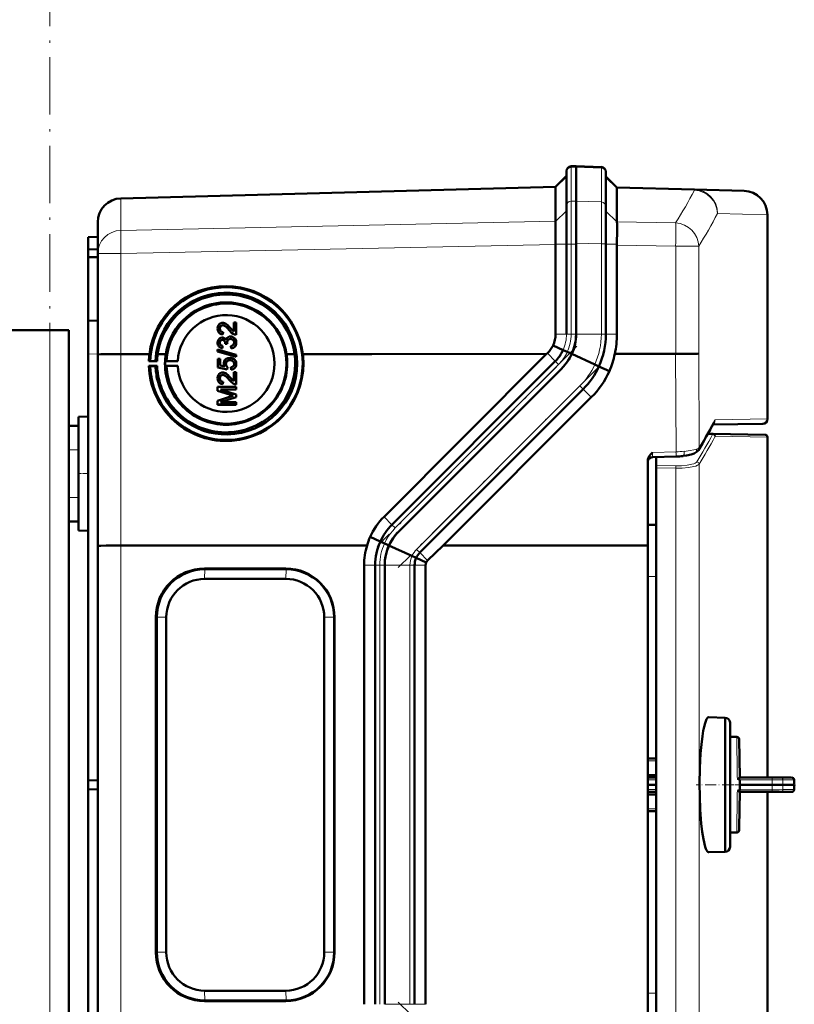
# Model space of a CAD drawing. Extents: x -1438 to 1837, y -1771 to 755.
# Tile 68 of 95: x 451 to 613, y 210 to 416. Entities that reach past the tile are written whole.
import ezdxf

# ---------------------------------------------------------------- set-up
doc = ezdxf.new("R2010")
doc.units = 0
doc.linetypes.add('DASHDOT', pattern=[18.5, 12, -3, 0.5, -3])

msp = doc.modelspace()

# ---------------------------------------------------------------- linework, layer by layer
at = {"color": 7, "linetype": 'DASHDOT', "lineweight": 18}
for p, q in [((457.79, -529.1), (457.79, 430.9)), ((567.98, 347.5), (526.19, 305.71)), ((572.39, 343.08), (530.6, 301.29)), ((572.39, 168.72), (530.6, 210.51))]:
    msp.add_line(p, q, dxfattribs=at)
at = {"color": 7, "lineweight": 50}
for p, q in [((567.79, 385.15), (566.76, 385.11)), ((567.79, 385.15), (567.79, 384.91)), ((573.07, 384.96), (567.79, 385.15)), ((567.79, 385.15), (567.79, 384.91)), ((567.79, 384.91), (567.79, 377.81)), ((567.79, 384.91), (567.79, 377.85)), ((563.49, 380.79), (565.79, 383.09)), ((565.79, 384.11), (565.79, 383.9)), ((565.79, 383.9), (565.79, 376.84)), ((574.04, 383.97), (574.04, 383.76)), ((574.04, 383.76), (574.04, 376.69)), ((576.33, 380.68), (574.04, 382.97)), ((472.66, 378.41), (563.49, 380.79)), ((563.49, 380.66), (563.49, 373.62)), ((576.33, 380.68), (592.53, 380.25)), ((576.33, 380.55), (576.33, 373.54)), ((576.33, 380.55), (576.33, 380.55)), ((592.53, 380.25), (602.92, 379.98)), ((565.79, 376.84), (565.79, 368.84)), ((567.79, 377.85), (567.79, 368.84)), ((567.79, 369.04), (567.79, 377.81)), ((574.04, 368.9), (574.04, 376.69)), ((607.79, 332.32), (607.79, 374.98)), ((467.79, 366.86), (467.79, 373.41)), ((563.49, 373.6), (563.48, 373.3)), ((563.49, 373.6), (563.49, 373.62)), ((465.79, 370.33), (467.79, 370.4)), ((465.79, 370.33), (465.79, 367.73)), ((563.47, 370.45), (563.49, 368.84)), ((563.49, 368.75), (563.49, 368.84)), ((563.49, 368.75), (563.49, 350.04)), ((565.79, 368.84), (565.79, 350.04)), ((567.79, 369.04), (567.79, 350.04)), ((567.79, 368.84), (567.79, 350.04)), ((574.04, 368.9), (574.04, 350.04)), ((576.33, 368.66), (576.33, 368.84)), ((576.33, 368.66), (576.33, 350.04)), ((465.79, 367.73), (467.79, 367.83)), ((465.79, 367.73), (465.79, 366.13)), ((467.79, 345.8), (467.79, 366.86)), ((465.79, 366.13), (465.79, 352.83)), ((465.79, 366.13), (467.79, 366.11)), ((465.79, 352.83), (467.79, 352.9)), ((465.79, 345.83), (465.79, 352.83)), ((493.93, 351.91), (493.94, 351.91)), ((494.31, 352.34), (494.32, 352.34)), ((496.22, 350.57), (496.22, 352.45)), ((496.22, 352.45), (496.71, 352.45)), ((496.71, 352.45), (496.71, 349.94)), ((496.71, 352.45), (496.72, 352.45)), ((496.72, 352.45), (496.72, 349.93)), ((457.79, 350.9), (440.79, 350.9)), ((461.79, 350.9), (457.79, 350.9)), ((461.79, 330.9), (461.79, 350.9)), ((493.3, 351.21), (493.31, 351.21)), ((493.6, 350.05), (493.61, 350.05)), ((494, 350.48), (493.95, 349.98)), ((494, 350.48), (493.95, 349.98)), ((493.95, 349.98), (493.95, 349.98)), ((494, 350.48), (494, 350.48)), ((495.5, 351.34), (495.51, 351.33)), ((495.51, 351.33), (496.22, 350.57)), ((496.37, 349.99), (496.38, 349.98)), ((496.71, 349.94), (496.72, 349.93)), ((493.3, 348.26), (493.31, 348.26)), ((493.85, 348.85), (493.86, 348.85)), ((494.09, 349.3), (494.1, 349.3)), ((494.44, 348.06), (494.44, 348.13)), ((494.88, 348), (494.44, 348.06)), ((494.44, 348.06), (494.45, 348.05)), ((494.89, 348), (494.45, 348.05)), ((494.83, 348.32), (494.84, 348.32)), ((494.88, 348), (494.89, 348)), ((495.55, 349.05), (495.56, 349.04)), ((495.94, 349.48), (495.95, 349.48)), ((496.76, 348.27), (496.77, 348.27)), ((565.08, 346.73), (562.98, 347.68)), ((465.79, 345.83), (465.79, 256.83)), ((467.79, 305.81), (467.79, 345.8)), ((472.66, 345.87), (475.57, 345.87)), ((475.57, 345.88), (475.57, 345.87)), ((478.61, 345.88), (475.57, 345.88)), ((476.23, 345.87), (478.61, 345.87)), ((476.23, 345.87), (478.61, 345.87)), ((480.32, 345.87), (482.02, 345.87)), ((480.32, 345.87), (482.02, 345.87)), ((480.33, 345.88), (482.02, 345.88)), ((492.86, 346.84), (496.71, 345.75)), ((492.86, 346.43), (492.86, 346.84)), ((496.71, 345.34), (492.86, 346.43)), ((492.86, 346.43), (492.87, 346.43)), ((496.72, 345.34), (492.87, 346.43)), ((493.62, 347.18), (493.63, 347.17)), ((493.9, 347.61), (493.85, 347.12)), ((493.9, 347.61), (493.85, 347.12)), ((493.85, 347.12), (493.85, 347.12)), ((493.9, 347.61), (493.9, 347.61)), ((495.67, 347.07), (495.62, 347.56)), ((495.67, 347.07), (495.68, 347.07)), ((496.71, 345.75), (496.71, 345.34)), ((496.71, 345.75), (496.72, 345.75)), ((496.72, 345.75), (496.72, 345.34)), ((507.26, 345.88), (508.95, 345.88)), ((508.95, 345.88), (507.26, 345.88)), ((507.26, 345.87), (508.95, 345.87)), ((508.95, 345.88), (508.95, 345.88)), ((510.67, 345.88), (516.84, 345.88)), ((510.67, 345.88), (525.08, 345.88)), ((510.67, 345.87), (516.84, 345.87)), ((516.84, 345.87), (516.84, 345.88)), ((525.08, 345.88), (561.64, 345.9)), ((527.65, 311.9), (561.64, 345.9)), ((561.64, 345.9), (561.79, 346.04)), ((565.96, 346.33), (565.08, 346.73)), ((566.9, 345.9), (565.96, 346.33)), ((571.69, 343.71), (566.88, 345.9)), ((575.86, 345.9), (588.6, 345.91)), ((478.76, 344.44), (478.49, 344.42)), ((478.49, 344.42), (480.2, 344.42)), ((479.88, 344.43), (478.76, 344.44)), ((480.2, 344.42), (479.88, 344.43)), ((482.18, 344.43), (481.93, 344.41)), ((481.93, 344.41), (484.54, 344.41)), ((484.54, 344.41), (482.18, 344.43)), ((492.91, 344.9), (493.4, 344.9)), ((492.91, 343.07), (492.91, 344.9)), ((493.4, 344.9), (493.4, 343.47)), ((493.4, 344.9), (493.41, 344.89)), ((493.41, 344.89), (493.41, 343.47)), ((494.59, 343.83), (494.6, 343.83)), ((495.42, 344.6), (495.43, 344.6)), ((495.89, 345.02), (495.89, 345.02)), ((496.29, 344.8), (496.3, 344.8)), ((496.71, 345.34), (496.72, 345.34)), ((496.76, 343.82), (496.77, 343.82)), ((563.45, 344.38), (529.31, 310.24)), ((572.57, 343.31), (571.69, 343.71)), ((478.49, 343.4), (478.76, 343.34)), ((480.21, 343.4), (478.49, 343.4)), ((478.76, 343.34), (479.88, 343.36)), ((479.88, 343.36), (480.21, 343.4)), ((481.93, 343.41), (482.17, 343.35)), ((484.54, 343.41), (481.93, 343.41)), ((482.17, 343.35), (484.54, 343.41)), ((494.88, 342.68), (492.91, 343.07)), ((492.91, 343.07), (492.92, 343.07)), ((494.89, 342.67), (492.92, 343.07)), ((493.4, 343.47), (494.4, 343.28)), ((493.93, 341.54), (493.94, 341.54)), ((494.31, 341.97), (494.32, 341.97)), ((494.93, 343.17), (494.88, 342.68)), ((494.88, 342.68), (494.89, 342.67)), ((494.94, 343.17), (494.89, 342.67)), ((494.93, 343.17), (494.94, 343.17)), ((495.67, 342.63), (495.62, 343.12)), ((495.67, 342.63), (495.68, 342.62)), ((496.22, 340.2), (496.22, 342.08)), ((496.22, 342.08), (496.71, 342.08)), ((496.71, 342.08), (496.71, 339.56)), ((496.71, 342.08), (496.72, 342.08)), ((496.72, 342.08), (496.72, 339.56)), ((564.86, 342.97), (530.72, 308.83)), ((564.86, 342.97), (530.72, 308.83)), ((574.75, 342.32), (572.57, 343.31)), ((493.3, 340.84), (493.31, 340.83)), ((493.6, 339.68), (493.61, 339.68)), ((494, 340.11), (493.95, 339.61)), ((494, 340.1), (493.95, 339.61)), ((493.95, 339.61), (493.95, 339.61)), ((494, 340.11), (494, 340.1)), ((495.5, 340.96), (495.51, 340.96)), ((495.51, 340.96), (496.22, 340.2)), ((496.37, 339.62), (496.38, 339.61)), ((496.71, 339.56), (496.72, 339.56)), ((492.86, 339.02), (496.71, 339.02)), ((492.86, 338.21), (492.86, 339.02)), ((495.52, 337.36), (492.86, 338.21)), ((492.86, 338.21), (492.87, 338.21)), ((495.52, 337.35), (492.87, 338.21)), ((493.45, 338.48), (496.71, 337.45)), ((496.71, 338.48), (493.45, 338.48)), ((496.72, 338.48), (493.46, 338.47)), ((495.52, 337.36), (495.52, 337.35)), ((496.71, 339.02), (496.71, 338.48)), ((496.71, 339.02), (496.72, 339.02)), ((496.71, 338.48), (496.72, 338.48)), ((496.71, 337.45), (496.71, 336.88)), ((496.71, 337.45), (496.72, 337.45)), ((496.72, 339.02), (496.72, 338.48)), ((496.72, 337.45), (496.72, 336.88)), ((569.28, 338.55), (535.14, 304.41)), ((492.86, 336.13), (495.56, 336.99)), ((492.86, 335.32), (492.86, 336.13)), ((496.71, 335.32), (492.86, 335.32)), ((492.86, 335.32), (492.87, 335.31)), ((496.72, 335.31), (492.87, 335.31)), ((496.71, 336.88), (493.45, 335.86)), ((493.45, 335.86), (496.71, 335.86)), ((496.72, 336.88), (493.46, 335.86)), ((496.71, 336.88), (496.72, 336.88)), ((496.71, 335.86), (496.71, 335.32)), ((496.71, 335.86), (496.72, 335.86)), ((496.71, 335.32), (496.72, 335.31)), ((496.72, 335.86), (496.72, 335.31)), ((570.96, 336.86), (540, 305.9)), ((463.79, 332.79), (465.79, 332.85)), ((463.79, 332.79), (465.79, 332.85)), ((463.79, 309), (463.79, 332.79)), ((606.8, 331.32), (596.38, 331.14)), ((461.79, 330.9), (463.79, 330.9)), ((461.79, 325.9), (461.79, 330.9)), ((463.79, 325.9), (463.79, 330.9)), ((595.34, 329.24), (596.44, 329.22)), ((596.44, 329.22), (607.3, 329.03)), ((607.79, 328.53), (607.79, 257.41)), ((461.79, 325.9), (461.79, 315.9)), ((463.79, 325.9), (463.79, 315.9)), ((582.79, 305.92), (582.79, 323.63)), ((583.76, 324.38), (588.68, 324.49)), ((584.5, 324.39), (584.5, 322.6)), ((584.5, 322.11), (584.5, 322.6)), ((584.5, 322.11), (584.5, 189.7)), ((461.79, 310.9), (461.79, 315.9)), ((463.79, 310.9), (463.79, 315.9)), ((461.79, 200.9), (461.79, 310.9)), ((461.79, 310.9), (463.79, 310.9)), ((463.79, 309), (465.79, 308.95)), ((582.79, 310.22), (584.5, 310.23)), ((526.87, 306.73), (524.73, 307.7)), ((527.76, 306.33), (526.88, 306.73)), ((467.79, 205.98), (467.79, 305.81)), ((524.1, 305.9), (472.66, 305.88)), ((528.7, 305.9), (527.76, 306.33)), ((533.48, 303.71), (528.67, 305.9)), ((540, 305.9), (536.76, 302.78)), ((582.79, 305.92), (540, 305.9)), ((582.79, 205.88), (582.79, 305.92)), ((534.37, 303.31), (533.48, 303.71)), ((536.46, 302.36), (534.37, 303.31)), ((490.13, 301.08), (507.12, 301.08)), ((507.19, 300.93), (490.19, 300.93)), ((523.49, 210.04), (523.49, 301.76)), ((525.79, 301.76), (525.79, 210.04)), ((527.79, 210.04), (527.79, 301.76)), ((527.79, 301.76), (527.79, 210.04)), ((534.04, 210.04), (534.04, 301.76)), ((536.33, 301.76), (536.33, 210.04)), ((490.14, 298.91), (507.14, 298.91)), ((479.95, 220.9), (479.95, 290.9)), ((480.17, 220.9), (480.17, 290.9)), ((482.13, 290.9), (482.13, 220.9)), ((515.14, 290.9), (515.14, 220.9)), ((517.22, 220.9), (517.22, 290.9)), ((517.31, 290.9), (517.31, 220.9)), ((595.51, 270), (598.97, 269.91)), ((598.97, 265.94), (598.97, 269.91)), ((599.97, 268.91), (599.97, 242.91)), ((599.97, 265.91), (599.97, 268.91)), ((598.97, 241.91), (598.97, 265.94)), ((601.36, 265.91), (599.97, 265.91)), ((601.99, 257.41), (601.86, 265.42)), ((584.5, 261.41), (582.79, 261.41)), ((584.5, 257.91), (582.79, 257.91)), ((582.79, 257.41), (584.5, 257.41)), ((601.79, 257.27), (601.91, 257.36)), ((608.75, 257.41), (601.99, 257.41)), ((608.75, 257.41), (610.54, 257.41)), ((612.85, 257.41), (610.54, 257.41)), ((465.79, 256.83), (467.79, 256.9)), ((465.79, 254.97), (465.79, 256.83)), ((584.5, 255.91), (582.79, 255.91)), ((602.01, 256.96), (601.99, 255.91)), ((608.79, 255.91), (601.99, 255.91)), ((602.01, 254.86), (601.99, 255.91)), ((611.03, 255.91), (608.79, 255.91)), ((611.03, 255.91), (613.38, 255.91)), ((613.41, 255.91), (613.38, 255.91)), ((465.79, 165.96), (465.79, 254.97)), ((465.79, 254.97), (467.79, 254.9)), ((582.79, 254.41), (584.5, 254.41)), ((584.5, 253.9), (582.79, 253.9)), ((601.99, 254.41), (601.87, 246.99)), ((608.75, 254.41), (601.99, 254.41)), ((607.79, 254.41), (607.79, 183.28)), ((608.75, 254.41), (610.54, 254.41)), ((612.85, 254.41), (610.54, 254.41)), ((612.85, 254.41), (612.88, 254.41)), ((584.5, 250.41), (582.79, 250.41)), ((601.87, 246.99), (601.86, 246.4)), ((599.97, 245.91), (601.36, 245.91)), ((599.97, 242.91), (599.97, 245.91)), ((595.48, 241.82), (595.51, 241.82)), ((598.97, 241.91), (595.51, 241.82)), ((507.14, 212.89), (490.14, 212.89)), ((507.12, 210.71), (490.13, 210.71)), ((490.19, 210.87), (507.19, 210.87))]:
    msp.add_line(p, q, dxfattribs=at)
at = {"color": 7, "lineweight": 18}
for p, q in [((566.76, 385.11), (566.76, 384.88)), ((566.76, 384.88), (567.79, 384.91)), ((566.76, 384.88), (566.76, 377.82)), ((573.07, 384.73), (567.79, 384.91)), ((573.07, 384.96), (573.07, 384.73)), ((573.07, 384.73), (573.07, 377.66)), ((563.49, 380.66), (565.79, 382.9)), ((576.33, 380.55), (574.04, 382.78)), ((563.49, 380.66), (472.66, 378.28)), ((592.53, 380.12), (576.33, 380.55)), ((472.66, 378.41), (472.66, 378.28)), ((472.66, 371.73), (472.66, 378.28)), ((567.79, 377.85), (566.76, 377.82)), ((566.76, 377.82), (566.76, 368.84)), ((567.79, 377.81), (573.07, 377.66)), ((563.49, 373.6), (565.79, 375.84)), ((576.33, 373.49), (574.04, 375.73)), ((607.79, 374.98), (597.36, 375.25)), ((472.66, 371.73), (563.49, 373.62)), ((576.33, 373.54), (588.61, 373.28)), ((563.49, 368.75), (472.66, 366.86)), ((563.49, 368.84), (565.79, 368.84)), ((565.79, 368.84), (566.76, 368.84)), ((566.76, 368.84), (566.76, 350.04)), ((566.76, 368.84), (567.79, 368.84)), ((573.07, 368.9), (567.79, 369.04)), ((573.07, 368.9), (573.07, 350.04)), ((573.07, 368.9), (574.04, 368.9)), ((576.33, 368.84), (574.04, 368.84)), ((588.61, 368.41), (576.33, 368.66)), ((588.61, 345.91), (588.61, 368.41)), ((593.43, 368.41), (588.61, 368.41)), ((593.43, 368.41), (593.43, 345.97)), ((472.66, 366.86), (467.79, 366.86)), ((472.66, 345.87), (472.66, 366.86)), ((457.79, -267.8), (457.79, 350.9)), ((565.79, 350.04), (563.49, 350.04)), ((565.79, 350.04), (566.76, 350.04)), ((566.76, 350.04), (567.79, 350.04)), ((573.07, 350.04), (567.79, 350.04)), ((573.07, 350.04), (574.04, 350.04)), ((576.33, 350.04), (574.04, 350.04)), ((467.79, 345.9), (465.79, 345.83)), ((472.66, 305.88), (472.66, 345.87)), ((563.45, 344.38), (561.79, 346.04)), ((565.08, 346.73), (565.08, 346.73)), ((588.68, 325.47), (588.6, 345.91)), ((593.43, 345.97), (593.5, 326.35)), ((564.13, 343.7), (529.99, 309.56)), ((563.45, 344.38), (564.13, 343.7)), ((572.57, 343.31), (572.57, 343.31)), ((568.6, 339.23), (534.45, 305.09)), ((568.6, 339.23), (569.28, 338.55)), ((570.96, 336.86), (569.28, 338.55)), ((596.85, 332.13), (607.79, 332.32)), ((596.32, 329.1), (595.27, 329.11)), ((607.79, 328.53), (596.93, 328.72)), ((461.79, 325.9), (463.79, 325.9)), ((583.76, 325.35), (588.68, 325.47)), ((584.5, 322.6), (588.63, 322.54)), ((588.63, 322.05), (584.5, 322.11)), ((588.63, 189.76), (588.63, 322.05)), ((593.5, 322.87), (593.5, 188.94)), ((461.79, 315.9), (463.79, 315.9)), ((529.31, 310.24), (527.65, 311.9)), ((529.31, 310.24), (529.99, 309.56)), ((526.88, 306.73), (526.87, 306.73)), ((472.66, 205.92), (472.66, 305.88)), ((534.45, 305.09), (535.14, 304.41)), ((534.37, 303.31), (534.37, 303.31)), ((536.76, 302.78), (535.14, 304.41)), ((490.19, 300.93), (490.13, 301.08)), ((490.14, 298.91), (490.19, 300.93)), ((507.19, 300.93), (507.12, 301.08)), ((507.19, 300.93), (507.14, 298.91)), ((525.79, 301.76), (523.49, 301.76)), ((525.79, 301.76), (526.76, 301.76)), ((526.76, 301.76), (526.76, 210.04)), ((527.79, 301.76), (526.76, 301.76)), ((533.07, 301.76), (527.79, 301.76)), ((533.07, 210.04), (533.07, 301.76)), ((533.07, 301.76), (534.04, 301.76)), ((536.33, 301.76), (534.04, 301.76)), ((584.5, 299.43), (582.79, 299.42)), ((480.17, 290.9), (479.95, 290.9)), ((480.17, 290.9), (482.13, 290.9)), ((517.22, 290.9), (515.14, 290.9)), ((517.31, 290.9), (517.22, 290.9)), ((601.4, 263.41), (601.36, 265.91)), ((601.44, 260.59), (601.4, 263.41)), ((582.79, 260.92), (584.5, 260.92)), ((601.45, 259.77), (601.44, 260.59)), ((601.48, 258.06), (601.45, 259.77)), ((601.49, 257.61), (601.48, 258.06)), ((601.5, 257.17), (601.49, 257.61)), ((582.79, 256.92), (584.5, 256.92)), ((608.79, 256.97), (602.01, 256.96)), ((611.03, 256.92), (613.34, 256.92)), ((582.79, 254.9), (584.5, 254.9)), ((601.48, 253.76), (601.44, 251.22)), ((601.49, 254.2), (601.48, 253.76)), ((601.5, 254.65), (601.49, 254.2)), ((608.79, 254.85), (602.01, 254.86)), ((611.03, 254.9), (613.34, 254.9)), ((601.44, 251.22), (601.4, 248.4)), ((582.79, 250.9), (584.5, 250.9)), ((601.4, 248.4), (601.36, 245.91)), ((480.17, 220.9), (479.95, 220.9)), ((482.13, 220.9), (480.17, 220.9)), ((517.22, 220.9), (515.14, 220.9)), ((517.22, 220.9), (517.31, 220.9)), ((490.19, 210.87), (490.14, 212.89)), ((507.14, 212.89), (507.19, 210.87)), ((582.79, 212.4), (584.5, 212.38)), ((490.19, 210.87), (490.13, 210.71)), ((507.19, 210.87), (507.12, 210.71)), ((533.07, 210.04), (527.79, 210.04)), ((533.07, 210.04), (534.04, 210.04)), ((536.33, 210.04), (534.04, 210.04))]:
    msp.add_line(p, q, dxfattribs=at)
at = {"color": 7, "linetype": 'DASHDOT', "lineweight": 18, "ltscale": 0.060001}
for p, q in [((461.59, 325.9), (463.99, 325.9)), ((463.59, 320.9), (465.99, 320.9)), ((461.59, 315.9), (463.99, 315.9))]:
    msp.add_line(p, q, dxfattribs=at)
at = {"color": 7, "linetype": 'DASHDOT', "lineweight": 18, "ltscale": 0.192111}
msp.add_line((600.61, 255.91), (592.92, 255.91), dxfattribs=at)
at = {"color": 7, "linetype": 'DASHDOT', "lineweight": 18, "ltscale": 0.061557}
msp.add_line((599.76, 255.91), (602.22, 255.91), dxfattribs=at)
at = {"color": 7, "linetype": 'DASHDOT', "lineweight": 18, "ltscale": 0.20449}
for p, q in [((609.47, 256.04), (601.29, 255.9)), ((609.47, 255.78), (601.29, 255.92))]:
    msp.add_line(p, q, dxfattribs=at)
at = {"color": 7, "lineweight": 18}
for points in [[(573.07, 377.66), (573.08, 374.54), (573.07, 368.9)], [(583.76, 325.35), (583.75, 324.48), (583.76, 324.39), (583.76, 324.38), (583.76, 324.38), (583.76, 324.38)], [(590.4, 325.56), (591.62, 325.71), (592.39, 325.86), (592.96, 326.03)], [(592.96, 326.03), (593.3, 326.19), (593.5, 326.35)], [(588.63, 322.54), (589.86, 322.56), (591.02, 322.67), (591.99, 322.85), (592.37, 322.96), (592.66, 323.09), (592.88, 323.22), (593.01, 323.36)], [(593.5, 322.87), (593.38, 322.75), (593.2, 322.64), (592.85, 322.5), (592.38, 322.37), (591.27, 322.18), (589.97, 322.08), (588.63, 322.05)], [(529.99, 309.56), (529.46, 308.99), (528.97, 308.38), (528.52, 307.74), (528.12, 307.05), (527.76, 306.33)], [(608.79, 256.97), (608.77, 257.33), (608.76, 257.39), (608.75, 257.4), (608.75, 257.41), (608.75, 257.41), (608.75, 257.41)], [(608.79, 256.97), (610.28, 256.95), (610.86, 256.93), (611.03, 256.92)], [(608.79, 254.85), (608.77, 254.48), (608.76, 254.42), (608.75, 254.41), (608.75, 254.41), (608.75, 254.41), (608.75, 254.41)], [(610.26, 254.86), (611, 254.89), (611.03, 254.9)]]:
    msp.add_lwpolyline(points, dxfattribs=at)
at = {"color": 7, "lineweight": 50}
for points in [[(576.33, 368.84), (576.39, 371.83), (576.37, 373.04), (576.33, 373.49)], [(509.49, 343.9), (509.42, 345.31), (509.22, 346.7), (508.93, 347.91), (508.54, 349.1), (508.18, 349.98), (507.62, 351.1), (506.88, 352.29), (506.15, 353.27), (505.6, 353.89), (504.66, 354.83), (503.67, 355.66), (502.49, 356.48), (501.55, 357.02), (500.39, 357.56), (499.06, 358.04), (497.71, 358.39), (496.79, 358.56), (495.46, 358.69), (494.13, 358.7), (493.04, 358.62), (491.73, 358.41), (490.8, 358.19), (489.89, 357.91), (489.29, 357.69), (488.64, 357.42), (487.5, 356.85), (487.01, 356.57), (485.81, 355.75), (484.68, 354.82), (483.78, 353.93), (482.96, 352.95), (482.42, 352.2), (481.69, 351.01), (481.08, 349.76), (480.63, 348.58), (480.29, 347.38), (480.04, 346.14), (479.94, 345.28), (479.88, 344.43)], [(492.86, 351.22), (492.9, 351.57), (493.03, 351.91), (493.2, 352.12), (493.41, 352.28), (493.75, 352.39), (493.92, 352.4)], [(493.93, 351.91), (493.72, 351.88), (493.54, 351.77), (493.4, 351.61), (493.33, 351.41), (493.3, 351.21)], [(493.94, 351.91), (493.73, 351.87), (493.58, 351.8), (493.45, 351.66), (493.36, 351.51), (493.31, 351.21)], [(495.27, 350.88), (494.97, 351.22), (494.66, 351.54), (494.42, 351.74), (494.15, 351.87)], [(494.31, 352.34), (494.6, 352.21), (494.97, 351.92), (495.3, 351.57), (495.5, 351.34)], [(494.32, 352.34), (494.56, 352.23), (494.82, 352.05), (495.23, 351.65), (495.51, 351.33)], [(493.6, 350.05), (493.33, 350.18), (493.11, 350.38), (492.96, 350.64), (492.9, 350.85), (492.86, 351.22)], [(493.3, 351.21), (493.37, 350.86), (493.46, 350.71), (493.59, 350.59), (493.74, 350.52)], [(493.31, 351.21), (493.34, 350.98), (493.4, 350.81), (493.57, 350.61), (493.75, 350.51)], [(496.37, 349.99), (496.11, 350.1), (495.75, 350.35), (495.27, 350.88)], [(495.5, 351.34), (495.91, 350.85), (496.22, 350.57)], [(492.86, 348.25), (492.9, 348.57), (493.03, 348.87), (493.24, 349.12), (493.52, 349.29), (493.84, 349.34)], [(493.62, 347.18), (493.37, 347.29), (493.15, 347.47), (493.02, 347.64), (492.93, 347.83), (492.87, 348.11), (492.86, 348.25)], [(493.85, 348.85), (493.68, 348.82), (493.52, 348.74), (493.35, 348.52), (493.3, 348.26)], [(493.3, 348.26), (493.34, 348.02), (493.42, 347.88), (493.53, 347.76), (493.74, 347.65)], [(493.86, 348.85), (493.69, 348.82), (493.47, 348.69), (493.34, 348.47), (493.31, 348.26)], [(493.31, 348.26), (493.34, 348.07), (493.41, 347.9), (493.53, 347.76), (493.75, 347.65)], [(494.44, 348.13), (494.41, 348.38), (494.35, 348.54), (494.26, 348.68), (494.05, 348.82)], [(494.09, 349.3), (494.26, 349.23), (494.4, 349.12), (494.6, 348.82)], [(494.1, 349.3), (494.39, 349.13), (494.51, 348.99), (494.6, 348.83)], [(494.6, 348.82), (494.69, 349.06), (494.84, 349.27), (495.05, 349.43), (495.3, 349.52), (495.55, 349.54)], [(495.55, 349.05), (495.32, 349.02), (495.12, 348.91), (495.03, 348.84), (494.9, 348.65), (494.84, 348.43), (494.83, 348.32)], [(495.56, 349.04), (495.33, 349.01), (495.16, 348.93), (494.96, 348.74), (494.85, 348.46), (494.84, 348.32)], [(495.62, 347.56), (495.84, 347.62), (496.04, 347.72), (496.25, 347.97), (496.32, 348.29)], [(496.76, 348.27), (496.72, 347.92), (496.57, 347.59), (496.33, 347.32), (496.18, 347.22), (495.84, 347.1), (495.67, 347.07)], [(496.77, 348.27), (496.73, 347.92), (496.64, 347.69), (496.5, 347.48), (496.23, 347.24), (495.88, 347.1), (495.68, 347.07)], [(496.32, 348.29), (496.3, 348.47), (496.24, 348.65), (496.13, 348.8), (495.91, 348.97), (495.82, 349)], [(495.94, 349.48), (496.15, 349.38), (496.34, 349.24), (496.55, 349.01), (496.66, 348.8), (496.73, 348.58), (496.76, 348.27)], [(495.95, 349.48), (496.18, 349.37), (496.38, 349.21), (496.55, 349.02), (496.72, 348.66), (496.77, 348.27)], [(467.79, 345.8), (467.79, 345.8), (467.79, 345.8), (467.8, 345.8), (467.86, 345.81), (468.42, 345.83), (469.59, 345.85), (472.66, 345.87)], [(590.32, 345.91), (593.07, 345.95), (593.43, 345.97)], [(494.14, 343.96), (494.2, 344.34), (494.39, 344.66), (494.68, 344.91), (495.02, 345.05), (495.39, 345.1)], [(494.4, 343.28), (494.24, 343.53), (494.15, 343.82), (494.14, 343.96)], [(495.42, 344.6), (495.16, 344.58), (495.04, 344.54), (494.81, 344.41), (494.73, 344.31), (494.62, 344.08), (494.59, 343.83)], [(494.59, 343.83), (494.64, 343.52), (494.76, 343.32), (494.93, 343.17)], [(495.43, 344.6), (495.17, 344.57), (494.91, 344.47), (494.7, 344.27), (494.63, 344.08), (494.6, 343.83)], [(494.6, 343.83), (494.61, 343.67), (494.72, 343.38), (494.94, 343.17)], [(495.62, 343.12), (495.84, 343.17), (496.04, 343.26), (496.12, 343.33), (496.29, 343.61), (496.32, 343.83)], [(496.76, 343.82), (496.75, 343.64), (496.66, 343.3), (496.58, 343.14), (496.33, 342.87), (496.02, 342.7), (495.67, 342.63)], [(496.77, 343.82), (496.73, 343.47), (496.57, 343.12), (496.31, 342.84), (496.08, 342.72), (495.68, 342.62)], [(496.32, 343.83), (496.27, 344.11), (496.18, 344.28), (496.05, 344.41), (495.8, 344.55)], [(496.29, 344.8), (496.53, 344.56), (496.65, 344.37), (496.72, 344.16), (496.76, 343.82)], [(496.3, 344.8), (496.46, 344.65), (496.6, 344.47), (496.7, 344.26), (496.75, 344.04), (496.77, 343.82)], [(492.86, 340.85), (492.9, 341.2), (493.03, 341.54), (493.2, 341.75), (493.41, 341.91), (493.75, 342.02), (493.92, 342.03)], [(493.93, 341.54), (493.72, 341.5), (493.54, 341.4), (493.4, 341.24), (493.33, 341.04), (493.3, 340.84)], [(493.94, 341.54), (493.73, 341.5), (493.58, 341.42), (493.45, 341.29), (493.36, 341.14), (493.31, 340.83)], [(495.27, 340.5), (494.97, 340.85), (494.66, 341.17), (494.42, 341.36), (494.15, 341.5)], [(494.31, 341.97), (494.6, 341.83), (494.97, 341.54), (495.3, 341.2), (495.5, 340.96)], [(494.32, 341.97), (494.56, 341.86), (494.82, 341.68), (495.23, 341.28), (495.51, 340.96)], [(493.6, 339.68), (493.33, 339.81), (493.11, 340.01), (492.96, 340.27), (492.9, 340.48), (492.86, 340.85)], [(493.3, 340.84), (493.37, 340.49), (493.46, 340.34), (493.59, 340.22), (493.74, 340.14)], [(493.31, 340.83), (493.34, 340.61), (493.4, 340.44), (493.57, 340.24), (493.75, 340.14)], [(496.37, 339.62), (496.11, 339.73), (495.75, 339.98), (495.27, 340.5)], [(495.5, 340.96), (495.91, 340.48), (496.22, 340.2)], [(582.79, 323.63), (582.82, 323.94), (582.91, 324.24), (583.06, 324.52), (583.41, 324.98), (583.76, 325.35)], [(592.49, 325.13), (591.82, 324.89), (590.85, 324.68), (590.14, 324.59)], [(593.36, 325.84), (593.09, 325.5), (592.68, 325.22), (592.49, 325.13)], [(530.72, 308.83), (530.24, 308.31), (529.8, 307.76), (529.39, 307.18), (529.03, 306.55), (528.7, 305.9)], [(467.79, 305.81), (467.79, 305.82), (467.79, 305.82), (467.8, 305.82), (467.86, 305.82), (468.42, 305.85), (469.59, 305.86), (472.66, 305.88)], [(595.51, 270), (595.35, 269.95), (595.25, 269.86), (595.06, 269.58), (594.97, 269.39), (594.74, 268.77), (594.55, 268.03), (594.38, 267.19), (594.19, 266.03)], [(594.19, 266.03), (593.99, 264.31), (593.82, 262.45), (593.66, 259.36), (593.6, 256.11)], [(601.5, 257.17), (601.77, 257.1), (601.89, 257.06), (601.98, 257.01), (602.01, 256.98), (602.01, 256.96)], [(593.6, 256.11), (593.63, 253.42), (593.74, 250.77), (593.96, 247.8), (594.15, 246.07)], [(601.5, 254.65), (601.77, 254.71), (601.89, 254.75), (601.98, 254.8), (602.01, 254.84), (602.01, 254.86)], [(601.5, 254.65), (601.61, 254.64), (601.74, 254.58), (601.91, 254.45)], [(594.15, 246.07), (594.4, 244.52), (594.77, 242.97)], [(594.77, 242.97), (594.93, 242.5), (595.05, 242.25), (595.18, 242.04), (595.31, 241.9), (595.47, 241.82), (595.48, 241.82)]]:
    msp.add_lwpolyline(points, dxfattribs=at)
for centre, radius, start, end in [((566.79, 384.11), 1, 92, 180), ((573.04, 383.97), 1, 0, 88), ((602.79, 374.98), 5, 0, 88.5), ((472.79, 373.41), 5, 91.5, 180), ((494.64, 343.93), 16.15, 6.9564, 173.0436), ((494.64, 343.88), 14.45, 7.965, 172.0349), ((494.7, 343.9), 15.94, 359.9991, 133.5258), ((494.64, 343.92), 12.77, 8.8275, 171.1724), ((494.71, 343.89), 12.55, 77.6984, 177.5213), ((494.71, 343.89), 12.54, 0.013, 77.6766), ((494.71, 343.88), 15.96, 133.5177, 178.0139), ((493.92, 351.18), 1.22, 71.416, 89.9785), ((493.92, 351.2), 0.712, 71.1045, 89.7698), ((493.93, 351.2), 0.709, 71.4625, 89.7956), ((494.07, 351.51), 1.53, 252.0665, 265.2731), ((494.08, 351.51), 1.53, 252.0738, 265.2685), ((493.99, 351.28), 0.804, 252.5173, 270.6985), ((496.68, 350.91), 0.972, 251.216, 271.7364), ((496.69, 350.91), 0.973, 251.2257, 271.7309), ((557.8, 350.04), 5.69, 335.4939, 0.0252), ((557.9, 350.04), 9.88, 335.2248, 0.0026), ((557.67, 350.04), 10.12, 335.8313, 359.9948), ((557.84, 350.04), 16.19, 335.437, 0.0015), ((557.79, 350.04), 18.54, 347.0991, 0.0004), ((494.05, 348.6), 0.998, 252.3354, 261.3286), ((493.84, 348.53), 0.815, 72.179, 90.3814), ((493.86, 348.22), 0.625, 72.329, 90.8793), ((493.87, 348.21), 0.634, 73.0345, 90.7871), ((496.07, 348.37), 1.24, 182.0274, 197.0138), ((496.08, 348.36), 1.24, 181.999, 197.0346), ((495.57, 348.35), 1.19, 71.6978, 90.7047), ((495.56, 348.19), 0.86, 71.8999, 90.5102), ((495.56, 348.18), 0.859, 72.0728, 90.5088), ((557.78, 350.2), 5.78, 313.9422, 334.1191), ((494.65, 343.87), 16.17, 172.9148, 178.0694), ((494.65, 343.97), 14.45, 172.4425, 178.2107), ((494.65, 343.88), 12.79, 171.0625, 179.8847), ((494.16, 348.84), 1.75, 252.2239, 259.8155), ((494.17, 348.88), 1.79, 252.3357, 259.7452), ((494.63, 343.9), 12.79, 0.0635, 8.8594), ((494.63, 343.99), 14.45, 359.7065, 7.4796), ((494.63, 343.89), 16.17, 0.0626, 7.0057), ((557.72, 350.1), 8.09, 315.0122, 335.3255), ((557.91, 349.92), 9.82, 314.9833, 335.8458), ((557.66, 350.17), 10.18, 315.022, 335.211), ((557.82, 349.53), 18.4, 336.9429, 348.6327), ((587.87, 697.75), 351.85, 270.1202, 270.3992), ((494.63, 343.88), 12.77, 179.8723, 270.0038), ((494.63, 343.9), 12.79, 270.0139, 0.0575), ((494.67, 343.9), 14.81, 270.9979, 359.999), ((494.69, 343.89), 15.95, 270.964, 0.0057), ((494.7, 343.89), 12.55, 271.1756, 0.0047), ((495.41, 343.55), 1.55, 71.9099, 90.5756), ((495.44, 343.4), 1.21, 72.5659, 90.8378), ((495.44, 343.39), 1.21, 72.864, 90.8167), ((494.62, 343.9), 16.17, 274.3928, 0.0565), ((494.62, 343.99), 14.45, 274.9142, 359.688), ((495.47, 343.73), 1.35, 51.999, 71.6506), ((495.46, 343.74), 1.35, 51.9924, 71.6896), ((494.63, 343.87), 16.14, 181.6629, 274.3889), ((494.67, 343.89), 14.8, 182.0365, 193.1576), ((494.63, 343.96), 14.43, 182.2328, 274.9104), ((494.71, 343.88), 12.55, 182.4194, 193.5066), ((493.92, 340.81), 1.22, 71.416, 89.9785), ((493.92, 340.83), 0.712, 71.1045, 89.7698), ((493.93, 340.83), 0.709, 71.4625, 89.7956), ((557.85, 349.98), 16.16, 314.9955, 335.6224), ((557.77, 350.05), 18.66, 315.0077, 335.5133), ((494.7, 343.88), 15.94, 193.0735, 270.9484), ((494.68, 343.89), 14.8, 193.1459, 270.9829), ((494.7, 343.88), 12.54, 193.4987, 271.1604), ((494.07, 341.14), 1.53, 252.0665, 265.2731), ((494.08, 341.14), 1.53, 252.0738, 265.2685), ((493.99, 340.91), 0.804, 252.5173, 270.6985), ((496.68, 340.54), 0.972, 251.216, 271.7364), ((496.69, 340.53), 0.973, 251.2257, 271.7309), ((504.32, 364.72), 28.74, 252.1717, 253.448), ((504.13, 364.1), 28.1, 252.1564, 253.4621), ((505.24, 306.55), 31.94, 106.5752, 107.6363), ((490.44, 387.91), 120.2, 328.9047, 332.0096), ((606.79, 332.32), 1, 270.9993, 360), ((492.9, 386.55), 117.38, 330.7734, 331.828), ((607.29, 328.53), 0.5, 0.0001, 89.0014), ((583.79, 323.38), 1, 91.3563, 180.0007), ((588.3, 341.68), 17.2, 271.2704, 276.1564), ((537.8, 301.75), 14.36, 134.9989, 155.5165), ((537.73, 301.82), 11.91, 135.0034, 155.6664), ((537.91, 301.64), 10.17, 134.9943, 155.212), ((537.76, 302.15), 14.16, 156.9444, 164.6731), ((537.72, 301.76), 11.93, 155.3876, 180.0088), ((537.79, 301.76), 14.3, 163.1695, 179.9984), ((537.92, 301.75), 10.13, 155.8478, 179.9837), ((537.66, 301.76), 9.87, 155.2023, 180.0177), ((537.85, 301.76), 3.82, 155.9472, 179.9755), ((537.84, 301.7), 3.83, 134.9848, 155.1319), ((537.78, 301.72), 1.47, 133.9021, 154.2563), ((537.77, 301.76), 1.45, 155.3414, 180.0673), ((598.97, 268.91), 1, 360, 90), ((601.36, 265.41), 0.501, 1.1003, 89.9459), ((601.54, 257.44), 0.274, 261.2069, 294.5434), ((601.26, 257.98), 0.884, 296.1751, 306.8175), ((602.09, 257.17), 0.26, 113.2826, 131.8746), ((612.88, 256.91), 0.501, 2.5521, 92.93), ((569.06, 255.03), 44.36, 1.133, 2.4532), ((569.06, 256.78), 44.36, 357.5467, 358.867), ((602.09, 254.65), 0.264, 228.515, 246.7588), ((612.88, 254.91), 0.5, 270.0231, 357.5028), ((601.36, 246.41), 0.5, 269.9996, 358.9373), ((598.97, 242.91), 1, 270, 0)]:
    msp.add_arc(centre, radius, start, end, dxfattribs=at)
at = {"color": 7, "lineweight": 18}
for centre, radius, start, end in [((494.18, 431.99), 111.19, 328.1267, 332.1928), ((499.17, 427.22), 111.09, 328.0386, 332.1118), ((557.7, 350.04), 8.09, 335.8141, 359.9961), ((557.67, 350.04), 9.08, 335.8634, 359.9942), ((557.9, 350.04), 15.17, 335.3378, 0.0024), ((557.87, 350.04), 16.16, 335.393, 0.002), ((557.69, 350.14), 8.14, 315.0199, 335.2289), ((557.66, 350.17), 9.15, 315.0245, 335.1774), ((557.91, 349.92), 15.12, 314.9894, 335.7267), ((557.88, 349.95), 16.12, 314.9927, 335.6686), ((491.46, 387.93), 119.18, 328.8885, 331.9943), ((595.85, 332.13), 1, 310.857, 0.0707), ((595.74, 331.94), 0.942, 332.0923, 1.7093), ((596.43, 328.72), 0.498, 359.7444, 88.7602), ((496.26, 383.01), 113.66, 328.3428, 331.683), ((496.77, 382.53), 113.65, 328.334, 331.6749), ((596.3, 328.59), 0.509, 2.4645, 87.7315), ((588.22, 350.09), 24.62, 271.0677, 275.0699), ((592.56, 326.32), 0.94, 329.0127, 1.9615), ((592.99, 322.85), 0.511, 2.6449, 87.3992), ((537.7, 301.85), 11.87, 135.0063, 155.7303), ((537.69, 301.76), 11.9, 155.3223, 180.012), ((537.66, 301.76), 10.91, 155.2364, 180.0152), ((537.9, 301.64), 4.87, 134.9795, 154.9053), ((537.92, 301.75), 4.85, 156.1854, 179.957), ((537.89, 301.75), 3.85, 156.1536, 179.9582), ((537.87, 301.67), 3.87, 134.9802, 154.9373), ((610.53, 256.91), 0.496, 0.47, 89.4832), ((612.85, 256.91), 0.497, 0.5898, 89.5516), ((678.82, 256.4), 70.03, 179.5376, 180.4062), ((678.82, 255.41), 70.03, 179.5938, 180.4624), ((648.31, 256.52), 37.28, 179.3941, 180.9446), ((648.58, 255.29), 37.55, 179.0611, 180.6002), ((613.34, 256.97), 0.0509, 269.1547, 309.6196), ((571.77, 255.08), 41.61, 1.1399, 2.5296), ((571.77, 256.73), 41.61, 357.4704, 358.8601), ((608.79, 329.95), 75.11, 270.0022, 271.123), ((610.53, 254.9), 0.496, 270.5168, 359.53), ((612.85, 254.9), 0.497, 270.4484, 359.4102), ((613.34, 254.85), 0.0506, 50.0551, 90.8408)]:
    msp.add_arc(centre, radius, start, end, dxfattribs=at)
for centre, major_axis, ratio, start_param, end_param in [((566.79, 383.9), (-1, 0), 0.97437, 4.747296, 6.283185), ((573.04, 383.76), (-1, 0), 0.97437, 3.141593, 4.677482), ((592.4, 375.25), (-0.13, -5), 0.992889, 1.59679, 3.141593), ((592.4, 375.25), (0.13, 5), 0.002982, 6.056371, 6.280047), ((592.4, 375.25), (4.42, -2.33), 0.968463, 0.497949, 2.015969), ((472.79, 373.41), (5, 0), 0.97437, 1.596976, 3.141593), ((566.79, 376.84), (-1, 0), 0.97437, 4.747296, 6.283185), ((573.04, 376.69), (1, 0), 0.97437, 0, 1.53589), ((588.47, 368.41), (0.1, 5), 0.026171, 4.712934, 6.056293), ((588.47, 368.41), (4.25, -2.64), 0.966087, 0.571165, 2.084618), ((472.79, 366.86), (5, 0), 0.97437, 1.596976, 3.141593), ((472.79, 366.86), (-0.1, 5), 0.026171, 0.226893, 1.570251), ((596.92, 316.9), (0.07, -15.23), 0.077407, 3.142573, 3.284814), ((596.42, 324.18), (-0.02, -5.04), 0.109518, 3.140139, 3.36604), ((597, 317.19), (0.06, -11.53), 0.076768, 3.139791, 3.281396), ((588.65, 325.49), (0.024, -1), 0.025555, 0.000082, 1.544), ((590.03, 325.58), (0.109, -0.994), 0.366722, 6.283183, 7.790699), ((592.08, 326.04), (0.411, -0.912), 0.863083, 6.282927, 7.473776), ((588.62, 322.05), (-0.007, -0.5), 0.017451, 1.571039, 2.9147)]:
    msp.add_ellipse(centre, major_axis=major_axis, ratio=ratio, start_param=start_param, end_param=end_param, dxfattribs=at)
at = {"color": 7, "lineweight": 50}
for centre, major_axis, ratio, start_param, end_param in [((563.62, 375.79), (-0.13, 5), 0.002982, 0.002566, 0.226815), ((576.2, 375.68), (0.13, 5), 0.002982, 6.061466, 6.27809), ((563.62, 368.75), (0.1, -5), 0.026171, 3.569847, 4.039686), ((576.2, 368.66), (0.1, 5), 0.026171, 6.020704, 6.056293), ((563.63, 368.75), (0.1, -5), 0.026171, 4.039686, 4.366294), ((494.64, 343.91), (-3.2, -9.59), 0.999619, 1.892589, 4.984473), ((494.64, 343.91), (5.11, 15.33), 0.999619, 1.769783, 1.770866), ((494.64, 343.91), (-4.57, -13.71), 0.999619, 4.896843, 4.898057), ((494.64, 343.91), (4.04, 12.12), 0.999619, 1.737126, 1.738502), ((494.64, 343.91), (-4.04, -12.12), 0.999619, 2.046218, 2.04711), ((494.64, 343.91), (4.04, 12.12), 0.999619, 5.188702, 5.189186), ((494.64, 343.91), (-4.57, -13.71), 0.999619, 2.028257, 2.029083), ((494.64, 343.91), (5.11, 15.33), 0.999619, 5.155447, 5.15653), ((494.65, 343.9), (4.03, 12.08), 0.999619, 1.852679, 1.931219), ((494.64, 343.91), (-3.2, -9.59), 0.999619, 5.083433, 8.175545), ((494.71, 343.88), (3.97, 11.9), 0.999619, 5.03437, 5.034599), ((494.66, 343.9), (4.69, 14.07), 0.999619, 5.033887, 5.034181), ((494.7, 343.89), (5.04, 15.13), 0.999619, 5.034181, 5.034455), ((494.7, 343.89), (5.04, 15.13), 0.999619, 1.926831, 2.120926), ((490.13, 290.9), (0, -10.19), 0.999657, 3.141593, 4.712389), ((490.19, 290.9), (0, 10.03), 0.999657, 0, 1.570796), ((507.12, 290.9), (0, -10.19), 0.999657, 1.570796, 3.141593), ((507.19, 290.9), (0, 10.03), 0.999657, 4.712389, 6.283185), ((490.14, 290.9), (0, -8.01), 0.999657, 3.141593, 4.712389), ((507.14, 290.9), (0, -8.01), 0.999657, 1.570796, 3.141593), ((490.13, 220.9), (0, -10.19), 0.999657, 4.712389, 6.283185), ((490.19, 220.9), (0, 10.03), 0.999657, 1.570796, 3.141593), ((490.14, 220.9), (0, -8.01), 0.999657, 4.712389, 6.283185), ((507.12, 220.9), (0, -10.19), 0.999657, 0, 1.570796), ((507.14, 220.9), (0, -8.01), 0.999657, 0, 1.570796), ((507.19, 220.9), (0, 10.03), 0.999657, 3.141593, 4.712389)]:
    msp.add_ellipse(centre, major_axis=major_axis, ratio=ratio, start_param=start_param, end_param=end_param, dxfattribs=at)

doc.saveas('drawing.dxf')
